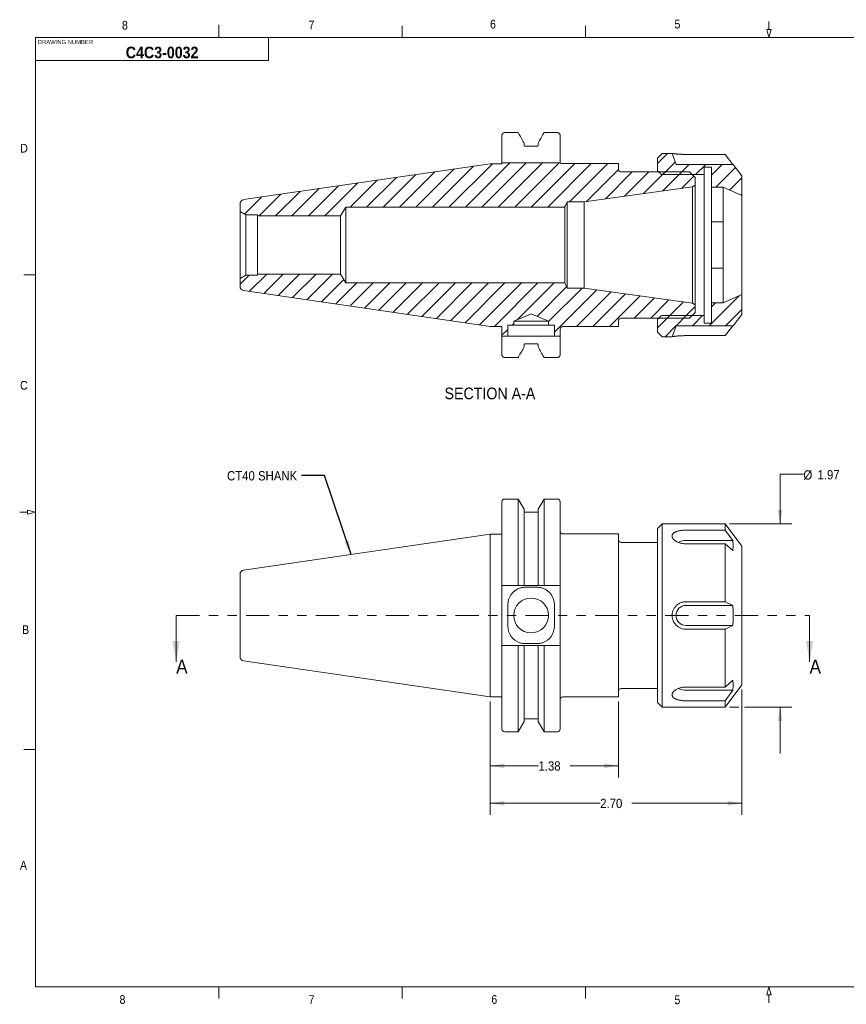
# Model space of a CAD drawing. Header units: inches. Extents: x 0.5 to 16.5, y 0.2 to 10.8.
# Tile 1 of 12: x 0.5 to 9.3, y 0.2 to 10.8. Entities that reach past the tile are written whole.
import ezdxf

# ---------------------------------------------------------------- set-up
doc = ezdxf.new("R2010")
doc.units = ezdxf.units.IN
doc.header["$MEASUREMENT"] = 0
doc.linetypes.add('PHANTOM', pattern=[0.5, 0.25, -0.05, 0.05, -0.05, 0.05, -0.05])
doc.styles.add('SLDTEXTSTYLE1', font='GOTHIC.TTF', dxfattribs={"width": 0.913})
doc.styles.add('SLDTEXTSTYLE2', font='GOTHICB.TTF', dxfattribs={"width": 0.913})
doc.styles.get("Standard").update_dxf_attribs({"font": 'GOTHIC.TTF'})
doc.dimstyles.new('SLDDIMSTYLE0', dxfattribs={"dimtxt": 0.1, "dimasz": 0.15, "dimexe": 0, "dimexo": 0.0625, "dimgap": 0.025, "dimtad": 0, "dimtih": 1, "dimtoh": 1, "dimrnd": 1e-09, "dimzin": 12, "dimdsep": 46, "dimtxsty": 'SLDTEXTSTYLE1', "dimsah": 1, "dimcen": 0.09, "dimadec": 0, "dimazin": 3, "dimtfac": 1, "dimtofl": 0, "dimtmove": 0, "dimatfit": 3, "dimfxl": 1, "dimfrac": 2, "dimtolj": 1, "dimtzin": 12, "dimarcsym": 0})
doc.dimstyles.new('SLDDIMSTYLE1', dxfattribs={"dimtxt": 0.1, "dimasz": 0.15, "dimexe": 0, "dimexo": 0.0625, "dimgap": 0.025, "dimtad": 0, "dimtih": 1, "dimtoh": 1, "dimrnd": 1e-09, "dimzin": 4, "dimdsep": 46, "dimtxsty": 'SLDTEXTSTYLE1', "dimsah": 1, "dimcen": 0.09, "dimadec": 0, "dimazin": 1, "dimtfac": 1, "dimtofl": 0, "dimtmove": 0, "dimatfit": 3, "dimfxl": 1, "dimfrac": 2, "dimtolj": 1, "dimtzin": 12, "dimarcsym": 0})
doc.dimstyles.new('SLDDIMSTYLE2', dxfattribs={"dimtxt": 0.1, "dimasz": 0.15, "dimexe": 0, "dimexo": 0.0625, "dimgap": 0.025, "dimtad": 0, "dimtih": 1, "dimtoh": 1, "dimrnd": 1e-09, "dimzin": 12, "dimdsep": 46, "dimtxsty": 'SLDTEXTSTYLE1', "dimsah": 1, "dimcen": 0.09, "dimadec": 0, "dimazin": 3, "dimtfac": 1, "dimtmove": 0, "dimatfit": 0, "dimfxl": 1, "dimfrac": 2, "dimtolj": 1, "dimtzin": 12, "dimarcsym": 0})
doc.dimstyles.new('SLDDIMSTYLE3', dxfattribs={"dimtxt": 0, "dimasz": 0.15, "dimexe": 0, "dimexo": 0.0625, "dimgap": 0, "dimtad": 0, "dimtih": 1, "dimtoh": 1, "dimdec": 0, "dimrnd": 1e-09, "dimzin": 0, "dimdsep": 46, "dimtxsty": 'Standard', "dimsah": 1, "dimcen": 0.09, "dimadec": 0, "dimazin": 0, "dimtfac": 0.15, "dimtdec": 0, "dimtofl": 0, "dimtmove": 0, "dimatfit": 3, "dimfxl": 1, "dimfrac": 2, "dimtolj": 1, "dimtzin": 0, "dimarcsym": 0})

# ---------------------------------------------------------------- blocks, each defined once
blk = doc.blocks.new('_D')
at = {"color": 7, "linetype": 'Continuous', "lineweight": 0}
for p, q in [((5.508, 3.467), (5.508, 2.651)), ((6.883, 3.466), (6.883, 2.651)), ((5.508, 2.776), (6.025, 2.776)), ((6.883, 2.776), (6.365, 2.776))]:
    blk.add_line(p, q, dxfattribs=at)
for points in [[(5.508, 2.776), (5.658, 2.751), (5.658, 2.801)], [(6.883, 2.776), (6.733, 2.801), (6.733, 2.751)]]:
    blk.add_solid(points, dxfattribs=at)
at = {"color": 7, "linetype": 'Continuous', "lineweight": 0, "insert": (6.025, 2.824, -3.77), "char_height": 0.1, "attachment_point": 1, "style": 'SLDTEXTSTYLE1'}
blk.add_mtext('1.38', dxfattribs=at)
blk = doc.blocks.new('_D_1')
at = {"color": 7, "linetype": 'Continuous', "lineweight": 0}
for p, q in [((8.208, 3.597), (8.208, 2.248)), ((5.508, 3.467), (5.508, 2.248)), ((5.508, 2.373), (6.688, 2.373)), ((8.208, 2.373), (7.028, 2.373))]:
    blk.add_line(p, q, dxfattribs=at)
for points in [[(5.508, 2.373), (5.658, 2.348), (5.658, 2.398)], [(8.208, 2.373), (8.058, 2.398), (8.058, 2.348)]]:
    blk.add_solid(points, dxfattribs=at)
at = {"color": 7, "linetype": 'Continuous', "lineweight": 0, "insert": (6.688, 2.422, -3.77), "char_height": 0.1, "attachment_point": 1, "style": 'SLDTEXTSTYLE1'}
blk.add_mtext('2.70', dxfattribs=at)
blk = doc.blocks.new('_D_2')
at = {"color": 7, "linetype": 'Continuous', "lineweight": 0}
for p, q in [((8.87, 5.907), (8.62, 5.907)), ((8.62, 5.907), (8.62, 5.375)), ((8.078, 5.375), (8.745, 5.375)), ((8.078, 3.407), (8.178, 3.407)), ((8.238, 3.407), (8.745, 3.407)), ((8.62, 3.407), (8.62, 2.907))]:
    blk.add_line(p, q, dxfattribs=at)
for points in [[(8.62, 5.375), (8.645, 5.525), (8.595, 5.525)], [(8.62, 3.407), (8.595, 3.257), (8.645, 3.257)]]:
    blk.add_solid(points, dxfattribs=at)
at = {"color": 7, "linetype": 'Continuous', "lineweight": 0, "char_height": 0.1, "attachment_point": 1, "style": 'SLDTEXTSTYLE1'}
for s, insert in [('%%c', (8.87, 5.95, -3.77)), ('1.97', (9.021, 5.952, -3.77))]:
    blk.add_mtext(s, dxfattribs=dict(at, insert=insert))

msp = doc.modelspace()

# ---------------------------------------------------------------- hatches: boundary and pattern name
at = {"linetype": 'Continuous', "lineweight": 0}
h = msp.add_hatch(dxfattribs=at)
h.set_pattern_fill('ANSI31', style=0)
edge = h.paths.add_edge_path(flags=0)
edge.add_line((8.008, 8.99), (8.208, 8.901))
edge.add_line((8.208, 8.901), (8.208, 9.114))
edge.add_line((8.208, 9.114), (8.116, 9.235))
edge.add_line((8.116, 9.235), (7.502, 9.235))
edge.add_line((7.502, 9.235), (7.459, 9.354))
edge.add_line((7.459, 9.354), (7.352, 9.354))
edge.add_line((7.352, 9.354), (7.302, 9.304))
edge.add_line((7.302, 9.304), (7.302, 9.177))
edge.add_arc((7.322, 9.177), 0.02, 180, 225)
edge.add_line((7.308, 9.163), (7.338, 9.133))
edge.add_arc((7.352, 9.147), 0.02, 225, 270)
edge.add_line((7.352, 9.127), (7.803, 9.127))
edge.add_line((7.803, 9.127), (7.803, 9.207))
edge.add_line((7.803, 9.207), (7.883, 9.207))
edge.add_line((7.883, 9.207), (7.883, 8.99))
edge.add_line((7.883, 8.99), (8.008, 8.99))
h = msp.add_hatch(dxfattribs=at)
h.set_pattern_fill('ANSI31', style=0)
edge = h.paths.add_edge_path(flags=0)
edge.add_line((2.821, 8.812), (2.821, 8.729))
edge.add_line((2.821, 8.729), (2.883, 8.693))
edge.add_line((2.883, 8.693), (3.009, 8.693))
edge.add_line((3.009, 8.693), (3.009, 8.682))
edge.add_line((3.009, 8.682), (3.901, 8.682))
edge.add_line((3.901, 8.682), (3.958, 8.776))
edge.add_line((3.958, 8.776), (6.308, 8.776))
edge.add_line((6.308, 8.776), (6.333, 8.832))
edge.add_line((6.333, 8.832), (6.516, 8.832))
edge.add_line((6.516, 8.832), (7.678, 8.995))
edge.add_line((7.678, 8.995), (7.708, 9.012))
edge.add_line((7.708, 9.012), (7.708, 9.094))
edge.add_line((7.708, 9.094), (7.648, 9.154))
edge.add_line((7.648, 9.154), (6.913, 9.154))
edge.add_arc((6.913, 9.184), 0.03, 180, 270, ccw=False)
edge.add_line((6.883, 9.184), (6.883, 9.244))
edge.add_line((6.883, 9.244), (6.278, 9.244))
edge.add_arc((6.278, 9.274), 0.03, 228.5904, 270, ccw=False)
edge.add_line((6.258, 9.252), (5.633, 9.252))
edge.add_line((5.633, 9.252), (5.633, 9.243))
edge.add_line((5.633, 9.243), (5.508, 9.243))
edge.add_line((5.508, 9.243), (2.859, 8.857))
edge.add_arc((2.866, 8.812), 0.045, 98.2971, 180)
h = msp.add_hatch(dxfattribs=at)
h.set_pattern_fill('ANSI31', style=0)
edge = h.paths.add_edge_path(flags=0)
edge.add_line((5.696, 7.392), (5.696, 7.51))
edge.add_line((5.696, 7.51), (5.759, 7.51))
edge.add_line((5.759, 7.51), (5.759, 7.551))
edge.add_line((5.759, 7.551), (5.946, 7.629))
edge.add_line((5.946, 7.629), (6.134, 7.551))
edge.add_line((6.134, 7.551), (6.134, 7.51))
edge.add_line((6.134, 7.51), (6.196, 7.51))
edge.add_line((6.196, 7.51), (6.196, 7.392))
edge.add_line((6.196, 7.392), (6.258, 7.392))
edge.add_line((6.258, 7.392), (6.258, 7.464))
edge.add_arc((6.288, 7.464), 0.03, 90, 180, ccw=False)
edge.add_line((6.288, 7.494), (6.883, 7.494))
edge.add_line((6.883, 7.494), (6.883, 7.554))
edge.add_arc((6.913, 7.554), 0.03, 90, 180, ccw=False)
edge.add_line((6.913, 7.584), (7.648, 7.584))
edge.add_line((7.648, 7.584), (7.708, 7.644))
edge.add_line((7.708, 7.644), (7.708, 7.726))
edge.add_line((7.708, 7.726), (7.678, 7.744))
edge.add_line((7.678, 7.744), (6.516, 7.907))
edge.add_line((6.516, 7.907), (6.333, 7.907))
edge.add_line((6.333, 7.907), (6.308, 7.963))
edge.add_line((6.308, 7.963), (3.958, 7.963))
edge.add_line((3.958, 7.963), (3.901, 8.057))
edge.add_line((3.901, 8.057), (3.009, 8.057))
edge.add_line((3.009, 8.057), (3.009, 8.045))
edge.add_line((3.009, 8.045), (2.883, 8.045))
edge.add_line((2.883, 8.045), (2.821, 8.009))
edge.add_line((2.821, 8.009), (2.821, 7.926))
edge.add_arc((2.866, 7.926), 0.045, 180, 261.7029)
edge.add_line((2.859, 7.882), (5.508, 7.496))
edge.add_line((5.508, 7.496), (5.633, 7.496))
edge.add_line((5.633, 7.496), (5.633, 7.392))
edge.add_line((5.633, 7.392), (5.696, 7.392))
h = msp.add_hatch(dxfattribs=at)
h.set_pattern_fill('ANSI31', style=0)
edge = h.paths.add_edge_path(flags=0)
edge.add_line((8.208, 7.838), (8.008, 7.749))
edge.add_line((8.008, 7.749), (7.883, 7.749))
edge.add_line((7.883, 7.749), (7.883, 7.531))
edge.add_line((7.883, 7.531), (7.803, 7.531))
edge.add_line((7.803, 7.531), (7.803, 7.611))
edge.add_line((7.803, 7.611), (7.352, 7.611))
edge.add_arc((7.352, 7.591), 0.02, 90, 135)
edge.add_line((7.338, 7.606), (7.308, 7.576))
edge.add_arc((7.322, 7.561), 0.02, 135, 180)
edge.add_line((7.302, 7.561), (7.302, 7.435))
edge.add_line((7.302, 7.435), (7.352, 7.385))
edge.add_line((7.352, 7.385), (7.459, 7.385))
edge.add_line((7.459, 7.385), (7.502, 7.503))
edge.add_line((7.502, 7.503), (8.116, 7.503))
edge.add_line((8.116, 7.503), (8.208, 7.625))
edge.add_line((8.208, 7.625), (8.208, 7.838))

# ---------------------------------------------------------------- linework, layer by layer
at = {"color": 7, "linetype": 'Continuous', "lineweight": 0}
for p, q in [((2.594, 10.6), (2.594, 10.734)), ((4.562, 10.6), (4.562, 10.725)), ((6.531, 10.6), (6.531, 10.725)), ((8.523, 10.685), (8.477, 10.685)), ((8.477, 10.685), (8.5, 10.6)), ((8.5, 10.685), (8.5, 10.77)), ((8.523, 10.685), (8.5, 10.6)), ((0.625, 10.6), (16.375, 10.6)), ((0.625, 10.6), (0.625, 0.4)), ((3.125, 10.6), (3.125, 10.35)), ((3.125, 10.35), (0.625, 10.35)), ((0.626, 8.05), (0.501, 8.05)), ((0.54, 5.5), (0.455, 5.5)), ((0.625, 5.5), (0.54, 5.523)), ((0.54, 5.477), (0.54, 5.523)), ((0.625, 5.5), (0.54, 5.477)), ((0.626, 2.95), (0.501, 2.95)), ((16.375, 0.4), (0.625, 0.4)), ((2.594, 0.4), (2.594, 0.275)), ((4.562, 0.4), (4.562, 0.275)), ((6.531, 0.4), (6.531, 0.275)), ((8.5, 0.4), (8.477, 0.315)), ((8.5, 0.4), (8.523, 0.315)), ((8.523, 0.315), (8.477, 0.315)), ((8.5, 0.315), (8.5, 0.23))]:
    msp.add_line(p, q, dxfattribs=at)
at = {"color": 7, "linetype": 'Continuous', "lineweight": 15}
for p, q in [((5.633, 9.282), (5.633, 9.546)), ((5.663, 9.577), (5.807, 9.577)), ((6.085, 9.577), (6.228, 9.577)), ((6.258, 9.546), (6.258, 9.282)), ((5.871, 9.463), (5.871, 9.441)), ((5.881, 9.431), (6.012, 9.431)), ((6.022, 9.441), (6.022, 9.463)), ((7.302, 9.304), (7.352, 9.354)), ((7.352, 9.354), (7.459, 9.354)), ((7.459, 9.354), (7.502, 9.235)), ((8.028, 9.343), (7.61, 9.343)), ((8.111, 9.235), (8.028, 9.343)), ((2.859, 8.857), (5.508, 9.243)), ((5.508, 9.243), (5.633, 9.243)), ((5.633, 9.252), (5.633, 9.282)), ((5.633, 9.243), (5.633, 9.252)), ((5.633, 9.252), (6.258, 9.252)), ((6.258, 9.282), (6.258, 9.252)), ((6.883, 9.244), (6.278, 9.244)), ((6.883, 9.184), (6.883, 9.244)), ((7.302, 9.304), (7.302, 9.177)), ((7.502, 9.235), (8.116, 9.235)), ((7.883, 9.207), (7.803, 9.207)), ((7.803, 9.207), (7.803, 9.127)), ((7.883, 8.99), (7.883, 9.207)), ((8.116, 9.235), (8.208, 9.114)), ((7.648, 9.154), (6.913, 9.154)), ((7.302, 9.177), (7.302, 9.154)), ((7.308, 9.163), (7.338, 9.133)), ((7.803, 9.127), (7.352, 9.127)), ((7.708, 9.094), (7.648, 9.154)), ((7.803, 7.611), (7.803, 9.127)), ((8.208, 9.114), (8.208, 8.901)), ((7.678, 8.995), (6.516, 8.832)), ((7.708, 9.012), (7.678, 8.995)), ((7.678, 8.995), (7.678, 7.744)), ((7.708, 9.012), (7.708, 9.094)), ((7.708, 9.012), (7.708, 7.726)), ((7.883, 8.99), (7.883, 8.86)), ((7.883, 8.99), (8.008, 8.99)), ((8.008, 8.86), (8.008, 8.99)), ((8.208, 8.901), (8.008, 8.99)), ((8.208, 7.838), (8.208, 8.901)), ((2.821, 8.729), (2.821, 8.812)), ((6.333, 8.832), (6.308, 8.776)), ((6.516, 8.832), (6.333, 8.832)), ((6.333, 8.832), (6.333, 7.907)), ((6.516, 8.832), (6.516, 7.907)), ((7.883, 8.86), (7.883, 8.76)), ((8.008, 8.86), (8.008, 8.76)), ((2.821, 8.729), (2.883, 8.693)), ((2.821, 8.729), (2.821, 8.009)), ((2.883, 8.693), (3.009, 8.693)), ((2.883, 8.693), (2.883, 8.045)), ((3.009, 8.682), (3.009, 8.693)), ((3.009, 8.682), (3.901, 8.682)), ((3.009, 8.682), (3.009, 8.057)), ((3.901, 8.682), (3.958, 8.776)), ((3.901, 8.057), (3.901, 8.682)), ((3.958, 8.776), (6.308, 8.776)), ((3.958, 7.963), (3.958, 8.776)), ((6.308, 8.776), (6.308, 7.963)), ((7.883, 8.76), (7.883, 8.702)), ((7.883, 8.702), (7.883, 8.641)), ((8.008, 8.76), (8.008, 8.702)), ((8.008, 8.702), (8.008, 8.641)), ((8.208, 8.687), (8.208, 8.687)), ((7.883, 8.641), (7.883, 8.617)), ((7.883, 8.617), (8.008, 8.617)), ((7.883, 8.617), (7.883, 8.569)), ((7.883, 8.569), (7.883, 8.169)), ((8.008, 8.641), (8.008, 8.617)), ((8.008, 8.617), (8.008, 8.569)), ((8.008, 8.169), (8.008, 8.569)), ((8.208, 8.602), (8.208, 8.602)), ((8.208, 8.547), (8.208, 8.547)), ((8.208, 8.505), (8.208, 8.505)), ((7.883, 8.169), (7.883, 8.122)), ((8.008, 8.169), (8.008, 8.122)), ((8.208, 8.228), (8.208, 8.228)), ((8.208, 8.181), (8.208, 8.181)), ((2.883, 8.045), (2.821, 8.009)), ((3.009, 8.045), (2.883, 8.045)), ((3.009, 8.045), (3.009, 8.057)), ((3.901, 8.057), (3.009, 8.057)), ((3.958, 7.963), (3.901, 8.057)), ((8.008, 8.122), (7.883, 8.122)), ((7.883, 8.122), (7.883, 8.098)), ((7.883, 8.098), (7.883, 8.037)), ((8.008, 8.122), (8.008, 8.098)), ((8.008, 8.098), (8.008, 8.037)), ((8.208, 8.131), (8.208, 8.131)), ((8.208, 8.075), (8.208, 8.075)), ((8.208, 8.045), (8.208, 8.045)), ((2.821, 7.926), (2.821, 8.009)), ((6.308, 7.963), (3.958, 7.963)), ((6.308, 7.963), (6.333, 7.907)), ((7.883, 8.037), (7.883, 7.978)), ((7.883, 7.978), (7.883, 7.879)), ((8.008, 8.037), (8.008, 7.978)), ((8.008, 7.978), (8.008, 7.879)), ((8.208, 8.007), (8.208, 8.007)), ((8.208, 7.982), (8.208, 7.982)), ((5.508, 7.496), (2.859, 7.882)), ((6.333, 7.907), (6.516, 7.907)), ((6.516, 7.907), (7.678, 7.744)), ((7.883, 7.879), (7.883, 7.749)), ((8.008, 7.749), (8.008, 7.879)), ((8.008, 7.749), (8.208, 7.838)), ((8.208, 7.892), (8.208, 7.892)), ((8.208, 7.838), (8.208, 7.625)), ((7.678, 7.744), (7.708, 7.726)), ((7.708, 7.644), (7.708, 7.726)), ((8.008, 7.749), (7.883, 7.749)), ((7.883, 7.531), (7.883, 7.749)), ((5.759, 7.551), (5.946, 7.629)), ((5.946, 7.629), (6.134, 7.551)), ((7.648, 7.584), (7.708, 7.644)), ((8.208, 7.625), (8.116, 7.503)), ((5.759, 7.51), (5.696, 7.51)), ((5.696, 7.51), (5.696, 7.392)), ((5.759, 7.51), (5.759, 7.551)), ((5.759, 7.551), (6.134, 7.551)), ((5.759, 7.51), (6.134, 7.51)), ((6.134, 7.551), (6.134, 7.51)), ((6.196, 7.51), (6.134, 7.51)), ((6.196, 7.392), (6.196, 7.51)), ((6.883, 7.494), (6.883, 7.554)), ((6.913, 7.584), (7.648, 7.584)), ((7.302, 7.584), (7.302, 7.561)), ((7.302, 7.561), (7.302, 7.435)), ((7.338, 7.606), (7.308, 7.576)), ((7.352, 7.611), (7.803, 7.611)), ((7.803, 7.611), (7.803, 7.531)), ((7.803, 7.531), (7.883, 7.531)), ((5.633, 7.496), (5.508, 7.496)), ((5.633, 7.392), (5.633, 7.496)), ((6.258, 7.464), (6.258, 7.392)), ((6.288, 7.494), (6.883, 7.494)), ((7.352, 7.385), (7.302, 7.435)), ((7.502, 7.503), (7.459, 7.385)), ((8.116, 7.503), (7.502, 7.503)), ((8.028, 7.396), (8.111, 7.503)), ((5.633, 7.392), (5.696, 7.392)), ((5.633, 7.362), (5.633, 7.392)), ((5.633, 7.362), (5.633, 7.193)), ((5.823, 7.392), (5.696, 7.392)), ((5.871, 7.276), (5.871, 7.297)), ((5.881, 7.308), (6.012, 7.308)), ((5.883, 7.39), (6.009, 7.39)), ((6.022, 7.297), (6.022, 7.276)), ((6.196, 7.392), (6.069, 7.392)), ((6.196, 7.392), (6.258, 7.392)), ((6.258, 7.392), (6.258, 7.362)), ((6.258, 7.193), (6.258, 7.362)), ((7.459, 7.385), (7.352, 7.385)), ((7.61, 7.396), (8.028, 7.396)), ((5.663, 7.162), (5.807, 7.162)), ((6.085, 7.162), (6.228, 7.162)), ((5.633, 5.611), (5.633, 4.713)), ((5.807, 5.641), (5.663, 5.641)), ((5.871, 5.531), (5.807, 5.641)), ((5.807, 5.641), (5.807, 4.713)), ((6.085, 5.641), (6.022, 5.531)), ((6.228, 5.641), (6.085, 5.641)), ((6.085, 5.641), (6.085, 4.713)), ((6.258, 5.611), (6.258, 4.713)), ((5.871, 5.531), (5.871, 4.713)), ((6.012, 5.5), (5.881, 5.5)), ((6.022, 5.531), (6.022, 4.713)), ((7.352, 5.375), (7.302, 5.325)), ((7.302, 5.325), (7.302, 3.457)), ((8.028, 5.375), (7.352, 5.375)), ((7.352, 5.375), (7.352, 3.407)), ((8.028, 5.307), (7.61, 5.307)), ((8.208, 5.135), (8.028, 5.375)), ((8.028, 5.375), (8.028, 5.307)), ((8.111, 5.195), (8.028, 5.307)), ((5.508, 5.265), (2.859, 4.878)), ((5.633, 5.265), (5.508, 5.265)), ((5.508, 5.265), (5.508, 4.391)), ((6.883, 5.266), (6.288, 5.266)), ((6.883, 3.516), (6.883, 5.266)), ((8.111, 5.195), (7.61, 5.195)), ((7.302, 5.176), (6.913, 5.176)), ((7.61, 5.16), (8.028, 5.16)), ((8.028, 5.16), (8.028, 4.538)), ((8.028, 5.16), (8.111, 5.087)), ((8.208, 5.135), (8.208, 3.647)), ((8.208, 4.984), (8.208, 4.984)), ((8.208, 4.904), (8.208, 4.904)), ((8.208, 4.899), (8.208, 4.899)), ((2.821, 4.834), (2.821, 4.391)), ((8.208, 4.817), (8.208, 4.817)), ((8.208, 4.8), (8.208, 4.8)), ((5.633, 4.683), (5.633, 4.713)), ((5.633, 4.683), (5.633, 4.098)), ((5.807, 4.713), (5.663, 4.713)), ((6.012, 4.713), (5.881, 4.713)), ((6.009, 4.693), (5.883, 4.693)), ((6.228, 4.713), (6.085, 4.713)), ((6.258, 4.713), (6.258, 4.683)), ((6.258, 4.098), (6.258, 4.683)), ((5.696, 4.275), (5.696, 4.506)), ((6.196, 4.506), (6.196, 4.275)), ((8.028, 4.538), (7.61, 4.538)), ((8.111, 4.499), (7.61, 4.499)), ((8.111, 4.499), (8.028, 4.538)), ((2.135, 4.391), (2.135, 3.891)), ((2.821, 4.391), (2.821, 3.948)), ((5.508, 4.391), (5.508, 3.517)), ((8.936, 4.391), (8.936, 3.891)), ((7.61, 4.283), (8.111, 4.283)), ((7.61, 4.244), (8.028, 4.244)), ((8.028, 4.244), (8.111, 4.283)), ((8.028, 4.244), (8.028, 3.622)), ((5.633, 4.068), (5.633, 4.098)), ((5.633, 4.068), (5.633, 3.171)), ((5.663, 4.068), (5.807, 4.068)), ((5.807, 4.068), (5.807, 3.141)), ((5.871, 4.068), (5.871, 3.251)), ((5.881, 4.068), (6.012, 4.068)), ((5.883, 4.088), (6.009, 4.088)), ((6.022, 4.068), (6.022, 3.251)), ((6.085, 4.068), (6.085, 3.141)), ((6.085, 4.068), (6.228, 4.068)), ((6.258, 4.098), (6.258, 4.068)), ((6.258, 4.068), (6.258, 3.171)), ((8.208, 3.922), (8.208, 3.922)), ((8.208, 3.917), (8.208, 3.917)), ((2.859, 3.903), (5.508, 3.517)), ((8.208, 3.879), (8.208, 3.879)), ((8.208, 3.87), (8.208, 3.87)), ((8.208, 3.87), (8.208, 3.87)), ((8.208, 3.845), (8.208, 3.845)), ((8.208, 3.834), (8.208, 3.834)), ((8.208, 3.831), (8.208, 3.831)), ((8.208, 3.793), (8.208, 3.793)), ((8.208, 3.789), (8.208, 3.789)), ((8.208, 3.75), (8.208, 3.75)), ((8.208, 3.748), (8.208, 3.748)), ((6.913, 3.606), (7.302, 3.606)), ((8.028, 3.622), (7.61, 3.622)), ((8.111, 3.695), (8.028, 3.622)), ((8.028, 3.407), (8.208, 3.647)), ((5.508, 3.517), (5.633, 3.517)), ((6.288, 3.516), (6.883, 3.516)), ((7.61, 3.587), (8.111, 3.587)), ((8.028, 3.474), (8.111, 3.587)), ((7.302, 3.457), (7.352, 3.407)), ((7.352, 3.407), (8.028, 3.407)), ((7.61, 3.474), (8.028, 3.474)), ((8.028, 3.474), (8.028, 3.407)), ((5.881, 3.281), (6.012, 3.281)), ((5.807, 3.141), (5.871, 3.251)), ((6.022, 3.251), (6.085, 3.141)), ((5.663, 3.141), (5.807, 3.141)), ((6.085, 3.141), (6.228, 3.141))]:
    msp.add_line(p, q, dxfattribs=at)
at = {"color": 7, "linetype": 'PHANTOM', "lineweight": 15}
msp.add_line((2.135, 4.391), (8.936, 4.391), dxfattribs=at)
at = {"color": 7, "linetype": 'Continuous', "lineweight": 15}
msp.add_circle((5.946, 4.391), 0.187, dxfattribs=at)
for centre, radius, start, end in [((6.278, 9.274), 0.03, 228.5904, 270), ((6.913, 9.184), 0.03, 180, 270), ((7.322, 9.177), 0.02, 180, 225), ((7.352, 9.147), 0.02, 225, 270), ((2.866, 8.812), 0.045, 98.2971, 180), ((2.866, 7.926), 0.045, 180, 261.7029), ((6.913, 7.554), 0.03, 90, 180), ((7.322, 7.561), 0.02, 135, 180), ((7.352, 7.591), 0.02, 90, 135), ((6.288, 7.464), 0.03, 90, 180), ((5.663, 5.611), 0.03, 90, 180), ((6.228, 5.611), 0.03, 0, 90), ((5.881, 5.51), 0.01, 180, 270), ((6.012, 5.51), 0.01, 270, 0), ((6.288, 5.296), 0.03, 180, 270), ((6.913, 5.206), 0.03, 180, 270), ((7.605, 5.031), 0.164, 88.0712, 118.4681), ((2.866, 4.834), 0.045, 98.2971, 180), ((5.883, 4.506), 0.187, 108.8222, 180), ((6.009, 4.506), 0.187, 0, 71.1778), ((7.61, 4.391), 0.108, 90, 270), ((5.883, 4.275), 0.187, 180, 251.1778), ((6.009, 4.275), 0.187, 288.8222, 0), ((2.866, 3.948), 0.045, 180, 261.7029), ((6.913, 3.576), 0.03, 90, 180), ((7.605, 3.752), 0.165, 241.6272, 271.8), ((6.288, 3.486), 0.03, 90, 180), ((5.881, 3.271), 0.01, 90, 180), ((6.012, 3.271), 0.01, 0, 90), ((5.663, 3.171), 0.03, 180, 270), ((6.228, 3.171), 0.03, 270, 360)]:
    msp.add_arc(centre, radius, start, end, dxfattribs=at)
for points, knots in [([(5.633, 9.546), (5.633, 9.546), (5.633, 9.548), (5.633, 9.552), (5.635, 9.557), (5.637, 9.562), (5.64, 9.566), (5.644, 9.57), (5.648, 9.573), (5.653, 9.575), (5.658, 9.577), (5.661, 9.577), (5.663, 9.577)], [0, 0, 0, 0, 0.012391, 0.12388, 0.238615, 0.349766, 0.464295, 0.572736, 0.684544, 0.789252, 0.89718, 1, 1, 1, 1]), ([(5.807, 9.577), (5.823, 9.548), (5.844, 9.51), (5.865, 9.472), (5.871, 9.463)], [0, 0, 0, 0, 0.758579, 1, 1, 1, 1]), ([(6.022, 9.463), (6.027, 9.472), (6.048, 9.51), (6.069, 9.548), (6.085, 9.577)], [0, 0, 0, 0, 0.241421, 1, 1, 1, 1]), ([(6.228, 9.577), (6.228, 9.577), (6.231, 9.577), (6.235, 9.576), (6.239, 9.575), (6.244, 9.572), (6.248, 9.569), (6.251, 9.566), (6.254, 9.561), (6.256, 9.557), (6.257, 9.551), (6.258, 9.548), (6.258, 9.546)], [0, 0, 0, 0, 0.047161, 0.149229, 0.251304, 0.35379, 0.45629, 0.561174, 0.666074, 0.774462, 0.882862, 1, 1, 1, 1]), ([(5.871, 9.441), (5.871, 9.44), (5.871, 9.438), (5.872, 9.436), (5.873, 9.435), (5.874, 9.433), (5.876, 9.432), (5.878, 9.431), (5.88, 9.431), (5.881, 9.431)], [0, 0, 0, 0, 0.2119233, 0.3263053, 0.440666, 0.5522479, 0.6638036, 0.8025911, 1, 1, 1, 1]), ([(6.012, 9.431), (6.012, 9.431), (6.013, 9.431), (6.015, 9.431), (6.017, 9.433), (6.018, 9.434), (6.02, 9.435), (6.02, 9.436), (6.021, 9.439), (6.021, 9.44), (6.022, 9.441)], [0, 0, 0, 0, 0.04773, 0.248719, 0.360453, 0.468706, 0.576983, 0.685073, 0.793179, 1, 1, 1, 1]), ([(7.61, 9.343), (7.608, 9.343), (7.604, 9.343), (7.597, 9.343), (7.59, 9.343), (7.583, 9.343), (7.576, 9.343), (7.569, 9.343), (7.562, 9.344), (7.554, 9.344), (7.544, 9.345), (7.532, 9.345), (7.523, 9.346), (7.516, 9.347), (7.51, 9.347), (7.502, 9.348), (7.493, 9.349), (7.487, 9.35), (7.482, 9.351), (7.477, 9.351), (7.473, 9.352), (7.468, 9.352), (7.465, 9.353), (7.463, 9.353), (7.461, 9.353), (7.46, 9.354), (7.459, 9.354), (7.459, 9.354)], [0, 0, 0, 0, 0.029217, 0.058493, 0.087946, 0.117459, 0.147665, 0.177935, 0.208402, 0.238936, 0.293101, 0.347644, 0.403388, 0.43145, 0.459565, 0.513328, 0.567476, 0.622854, 0.650739, 0.678679, 0.7312, 0.784103, 0.838232, 0.865492, 0.892806, 0.946192, 1, 1, 1, 1]), ([(6.258, 9.251), (6.258, 9.251), (6.258, 9.251), (6.258, 9.252), (6.258, 9.252), (6.258, 9.252)], [0, 0, 0, 0, 0.133075, 0.598909, 1, 1, 1, 1]), ([(6.276, 9.244), (6.276, 9.244), (6.275, 9.244), (6.273, 9.245), (6.272, 9.245), (6.272, 9.245)], [0, 0, 0, 0, 0.28948, 0.775421, 1, 1, 1, 1]), ([(5.823, 7.392), (5.825, 7.392), (5.83, 7.392), (5.837, 7.392), (5.845, 7.391), (5.852, 7.391), (5.86, 7.391), (5.867, 7.39), (5.875, 7.39), (5.88, 7.39), (5.883, 7.39)], [0, 0, 0, 0, 0.122868, 0.245741, 0.369494, 0.493249, 0.619473, 0.745696, 0.872849, 1, 1, 1, 1]), ([(5.871, 7.297), (5.871, 7.298), (5.871, 7.299), (5.871, 7.3), (5.872, 7.302), (5.872, 7.304), (5.874, 7.305), (5.875, 7.306), (5.877, 7.307), (5.878, 7.307), (5.88, 7.308), (5.88, 7.308), (5.881, 7.308)], [0, 0, 0, 0, 0.072518, 0.185207, 0.301209, 0.412946, 0.52814, 0.636121, 0.747518, 0.85081, 0.957304, 1, 1, 1, 1]), ([(6.009, 7.39), (6.012, 7.39), (6.017, 7.39), (6.024, 7.39), (6.032, 7.391), (6.039, 7.391), (6.047, 7.391), (6.054, 7.392), (6.062, 7.392), (6.067, 7.392), (6.069, 7.392)], [0, 0, 0, 0, 0.122854, 0.245709, 0.369438, 0.493168, 0.619421, 0.745673, 0.87284, 1, 1, 1, 1]), ([(6.012, 7.308), (6.012, 7.308), (6.014, 7.307), (6.017, 7.306), (6.019, 7.304), (6.02, 7.302), (6.021, 7.3), (6.021, 7.298), (6.022, 7.297)], [0, 0, 0, 0, 0.167443, 0.368623, 0.574143, 0.679876, 0.788445, 1, 1, 1, 1]), ([(7.459, 7.385), (7.459, 7.385), (7.459, 7.385), (7.461, 7.385), (7.463, 7.386), (7.467, 7.386), (7.471, 7.387), (7.476, 7.387), (7.482, 7.388), (7.489, 7.389), (7.497, 7.39), (7.506, 7.391), (7.515, 7.392), (7.525, 7.393), (7.536, 7.393), (7.547, 7.394), (7.559, 7.395), (7.571, 7.395), (7.584, 7.396), (7.595, 7.396), (7.604, 7.396), (7.608, 7.396), (7.61, 7.396)], [0, 0, 0, 0, 0.049878, 0.1001, 0.150191, 0.200626, 0.252131, 0.304001, 0.354778, 0.405892, 0.458055, 0.510573, 0.5629, 0.615576, 0.669343, 0.723482, 0.777109, 0.831103, 0.886248, 0.94179, 0.970866, 1, 1, 1, 1]), ([(5.633, 7.193), (5.633, 7.192), (5.633, 7.19), (5.633, 7.185), (5.635, 7.18), (5.638, 7.175), (5.641, 7.171), (5.645, 7.168), (5.649, 7.165), (5.652, 7.164), (5.656, 7.162), (5.659, 7.162), (5.661, 7.162), (5.663, 7.162)], [0, 0, 0, 0, 0.03981, 0.151379, 0.266214, 0.377121, 0.491412, 0.599395, 0.710732, 0.777785, 0.845656, 0.9222, 1, 1, 1, 1]), ([(5.807, 7.162), (5.809, 7.164), (5.83, 7.202), (5.851, 7.24), (5.871, 7.276)], [0, 0, 0, 0, 0.063066, 1, 1, 1, 1]), ([(6.022, 7.276), (6.041, 7.24), (6.062, 7.202), (6.084, 7.164), (6.085, 7.162)], [0, 0, 0, 0, 0.936934, 1, 1, 1, 1]), ([(6.228, 7.162), (6.229, 7.162), (6.232, 7.162), (6.236, 7.163), (6.241, 7.165), (6.246, 7.168), (6.249, 7.171), (6.253, 7.175), (6.255, 7.179), (6.257, 7.184), (6.258, 7.189), (6.258, 7.192), (6.258, 7.193)], [0, 0, 0, 0, 0.086197, 0.174203, 0.29077, 0.39587, 0.504094, 0.609169, 0.71715, 0.824907, 0.935626, 1, 1, 1, 1]), ([(7.61, 5.307), (7.606, 5.307), (7.596, 5.307), (7.583, 5.306), (7.569, 5.305), (7.555, 5.303), (7.54, 5.301), (7.525, 5.298), (7.511, 5.294), (7.499, 5.289), (7.488, 5.283), (7.478, 5.277), (7.471, 5.27), (7.465, 5.263), (7.461, 5.256), (7.459, 5.248), (7.459, 5.24), (7.461, 5.231), (7.464, 5.223), (7.47, 5.215), (7.476, 5.207), (7.485, 5.199), (7.495, 5.192), (7.506, 5.185), (7.519, 5.179), (7.533, 5.173), (7.547, 5.168), (7.563, 5.164), (7.58, 5.162), (7.596, 5.16), (7.606, 5.16), (7.61, 5.16)], [0, 0, 0, 0, 0.029805, 0.059735, 0.089664, 0.119469, 0.156201, 0.193052, 0.229782, 0.266262, 0.302862, 0.339336, 0.374985, 0.410753, 0.446396, 0.480907, 0.515533, 0.550044, 0.58399, 0.618044, 0.651995, 0.686388, 0.720886, 0.755283, 0.790731, 0.826288, 0.861739, 0.898086, 0.934547, 0.970894, 1, 1, 1, 1]), ([(8.111, 5.087), (8.112, 5.093), (8.114, 5.105), (8.116, 5.123), (8.116, 5.141), (8.116, 5.159), (8.114, 5.177), (8.112, 5.189), (8.111, 5.195)], [0, 0, 0, 0, 0.165932, 0.331902, 0.497832, 0.665206, 0.832623, 1, 1, 1, 1]), ([(5.663, 4.713), (5.662, 4.713), (5.66, 4.713), (5.656, 4.713), (5.651, 4.713), (5.646, 4.713), (5.642, 4.713), (5.639, 4.713), (5.636, 4.713), (5.634, 4.713), (5.633, 4.713), (5.633, 4.713), (5.633, 4.713)], [0, 0, 0, 0, 0.034679, 0.154276, 0.258816, 0.363368, 0.467793, 0.572235, 0.679, 0.785778, 0.892886, 1, 1, 1, 1]), ([(5.871, 4.713), (5.851, 4.713), (5.83, 4.713), (5.809, 4.713), (5.807, 4.713)], [0, 0, 0, 0, 0.936934, 1, 1, 1, 1]), ([(5.883, 4.693), (5.878, 4.693), (5.868, 4.693), (5.853, 4.691), (5.838, 4.688), (5.828, 4.685), (5.823, 4.683)], [0, 0, 0, 0, 0.246575, 0.49317, 0.746612, 1, 1, 1, 1]), ([(5.881, 4.713), (5.88, 4.713), (5.878, 4.713), (5.875, 4.713), (5.873, 4.713), (5.871, 4.713), (5.871, 4.713), (5.871, 4.713), (5.871, 4.713)], [0, 0, 0, 0, 0.130424, 0.331491, 0.53596, 0.748025, 0.968955, 1, 1, 1, 1]), ([(6.069, 4.683), (6.065, 4.685), (6.055, 4.688), (6.04, 4.691), (6.025, 4.693), (6.014, 4.693), (6.009, 4.693)], [0, 0, 0, 0, 0.2466012, 0.4932527, 0.7466375, 1, 1, 1, 1]), ([(6.022, 4.713), (6.022, 4.713), (6.022, 4.713), (6.021, 4.713), (6.019, 4.713), (6.016, 4.713), (6.013, 4.713), (6.012, 4.713), (6.012, 4.713)], [0, 0, 0, 0, 0.0400029, 0.2683474, 0.4958408, 0.7164249, 0.9274261, 1, 1, 1, 1]), ([(6.085, 4.713), (6.084, 4.713), (6.062, 4.713), (6.041, 4.713), (6.022, 4.713)], [0, 0, 0, 0, 0.063066, 1, 1, 1, 1]), ([(6.258, 4.713), (6.258, 4.713), (6.257, 4.713), (6.256, 4.713), (6.254, 4.713), (6.251, 4.713), (6.247, 4.713), (6.242, 4.713), (6.237, 4.713), (6.232, 4.713), (6.229, 4.713), (6.228, 4.713)], [0, 0, 0, 0, 0.116374, 0.228056, 0.343058, 0.453206, 0.566747, 0.709149, 0.81027, 0.914294, 1, 1, 1, 1]), ([(7.61, 4.538), (7.606, 4.538), (7.596, 4.538), (7.583, 4.536), (7.569, 4.533), (7.555, 4.528), (7.54, 4.521), (7.525, 4.513), (7.511, 4.502), (7.499, 4.49), (7.488, 4.477), (7.478, 4.463), (7.471, 4.448), (7.465, 4.432), (7.461, 4.416), (7.459, 4.4), (7.459, 4.384), (7.461, 4.368), (7.464, 4.352), (7.47, 4.337), (7.476, 4.322), (7.485, 4.309), (7.495, 4.296), (7.506, 4.284), (7.519, 4.274), (7.533, 4.264), (7.547, 4.257), (7.563, 4.251), (7.58, 4.246), (7.596, 4.244), (7.606, 4.244), (7.61, 4.244)], [0, 0, 0, 0, 0.029805, 0.059735, 0.089664, 0.119469, 0.156201, 0.193052, 0.229782, 0.266262, 0.302862, 0.339336, 0.374985, 0.410753, 0.446396, 0.480907, 0.515533, 0.550044, 0.58399, 0.618044, 0.651995, 0.686388, 0.720886, 0.755283, 0.790731, 0.826288, 0.861739, 0.898086, 0.934547, 0.970894, 1, 1, 1, 1]), ([(8.111, 4.283), (8.113, 4.298), (8.115, 4.33), (8.117, 4.377), (8.116, 4.425), (8.114, 4.465), (8.112, 4.49), (8.111, 4.499)], [0, 0, 0, 0, 0.2183566, 0.4367111, 0.6565261, 0.8763423, 1, 1, 1, 1]), ([(5.633, 4.068), (5.633, 4.068), (5.633, 4.068), (5.633, 4.068), (5.635, 4.068), (5.638, 4.068), (5.641, 4.068), (5.645, 4.068), (5.65, 4.068), (5.656, 4.068), (5.66, 4.068), (5.663, 4.068)], [0, 0, 0, 0, 0.039832, 0.153096, 0.266351, 0.379016, 0.491661, 0.601385, 0.71109, 0.845884, 1, 1, 1, 1]), ([(5.807, 4.068), (5.809, 4.068), (5.83, 4.068), (5.851, 4.068), (5.871, 4.068)], [0, 0, 0, 0, 0.063066, 1, 1, 1, 1]), ([(5.823, 4.098), (5.828, 4.097), (5.837, 4.094), (5.852, 4.091), (5.867, 4.089), (5.878, 4.088), (5.883, 4.088)], [0, 0, 0, 0, 0.246601, 0.493253, 0.746638, 1, 1, 1, 1]), ([(5.871, 4.068), (5.871, 4.068), (5.871, 4.068), (5.871, 4.068), (5.874, 4.068), (5.876, 4.068), (5.879, 4.068), (5.88, 4.068), (5.881, 4.068)], [0, 0, 0, 0, 0.072761, 0.301391, 0.528215, 0.747472, 0.957161, 1, 1, 1, 1]), ([(6.009, 4.088), (6.014, 4.088), (6.024, 4.089), (6.039, 4.091), (6.055, 4.094), (6.064, 4.097), (6.069, 4.098)], [0, 0, 0, 0, 0.246575, 0.49317, 0.746612, 1, 1, 1, 1]), ([(6.012, 4.068), (6.012, 4.068), (6.014, 4.068), (6.017, 4.068), (6.02, 4.068), (6.021, 4.068), (6.021, 4.068), (6.022, 4.068)], [0, 0, 0, 0, 0.167561, 0.368882, 0.574546, 0.788296, 1, 1, 1, 1]), ([(6.022, 4.068), (6.041, 4.068), (6.062, 4.068), (6.084, 4.068), (6.085, 4.068)], [0, 0, 0, 0, 0.936934, 1, 1, 1, 1]), ([(6.228, 4.068), (6.229, 4.068), (6.232, 4.068), (6.236, 4.068), (6.241, 4.068), (6.246, 4.068), (6.249, 4.068), (6.253, 4.068), (6.255, 4.068), (6.257, 4.068), (6.258, 4.068), (6.258, 4.068), (6.258, 4.068)], [0, 0, 0, 0, 0.087101, 0.174204, 0.290775, 0.397426, 0.504095, 0.610614, 0.717149, 0.826382, 0.935624, 1, 1, 1, 1]), ([(7.61, 3.622), (7.606, 3.622), (7.596, 3.621), (7.583, 3.62), (7.569, 3.618), (7.555, 3.615), (7.54, 3.611), (7.525, 3.606), (7.511, 3.6), (7.499, 3.593), (7.488, 3.585), (7.478, 3.577), (7.471, 3.568), (7.465, 3.56), (7.461, 3.551), (7.459, 3.543), (7.459, 3.535), (7.461, 3.527), (7.464, 3.52), (7.47, 3.513), (7.476, 3.506), (7.485, 3.5), (7.495, 3.495), (7.506, 3.49), (7.519, 3.486), (7.533, 3.482), (7.547, 3.479), (7.563, 3.477), (7.58, 3.475), (7.596, 3.475), (7.606, 3.475), (7.61, 3.474)], [0, 0, 0, 0, 0.0298048, 0.0597346, 0.0896641, 0.1194686, 0.1562014, 0.1930519, 0.229782, 0.2662623, 0.3028619, 0.3393363, 0.374985, 0.4107526, 0.446396, 0.4809075, 0.5155325, 0.5500438, 0.5839904, 0.6180444, 0.6519951, 0.6863876, 0.7208856, 0.7552829, 0.7907312, 0.8262883, 0.8617394, 0.898086, 0.9345466, 0.9708938, 1, 1, 1, 1]), ([(8.111, 3.587), (8.112, 3.593), (8.114, 3.605), (8.116, 3.623), (8.116, 3.641), (8.116, 3.659), (8.114, 3.677), (8.112, 3.689), (8.111, 3.695)], [0, 0, 0, 0, 0.165932, 0.331902, 0.497832, 0.665206, 0.832623, 1, 1, 1, 1])]:
    msp.add_open_spline(points, degree=3, knots=knots, dxfattribs=at)
for points in [[(2.135, 3.891), (2.172, 4.116), (2.097, 4.116)], [(8.936, 3.891), (8.974, 4.116), (8.899, 4.116)]]:
    msp.add_solid(points, dxfattribs=at)

# ---------------------------------------------------------------- texts
at = {"color": 7, "linetype": 'Continuous', "lineweight": 0}
for s, insert, char_height, attachment_point, style in [('6', (5.505, 10.788), 0.0937, 1, 'SLDTEXTSTYLE1'), ('5', (7.485, 10.789), 0.0937, 1, 'SLDTEXTSTYLE1'), ('8', (1.553, 10.777), 0.0937, 1, 'SLDTEXTSTYLE1'), ('7', (3.557, 10.78), 0.0937, 1, 'SLDTEXTSTYLE1'), ('DRAWING NUMBER', (0.65, 10.573), 0.045, 1, 'SLDTEXTSTYLE1'), ('C4C3-0032', (1.984, 10.5), 0.125, 2, 'SLDTEXTSTYLE2'), ('D', (0.46, 9.456), 0.0937, 1, 'SLDTEXTSTYLE1'), ('C', (0.459, 6.909), 0.0937, 1, 'SLDTEXTSTYLE1'), ('SECTION A-A', (5.504, 6.838), 0.125, 2, 'SLDTEXTSTYLE1'), ('CT40 SHANK', (2.681, 5.941), 0.1, 1, 'SLDTEXTSTYLE1'), ('B', (0.48, 4.284), 0.0937, 1, 'SLDTEXTSTYLE1'), ('A', (0.458, 1.755), 0.0937, 1, 'SLDTEXTSTYLE1'), ('8', (1.527, 0.312), 0.0937, 1, 'SLDTEXTSTYLE1'), ('7', (3.557, 0.312), 0.0937, 1, 'SLDTEXTSTYLE1'), ('6', (5.519, 0.313), 0.0937, 1, 'SLDTEXTSTYLE1'), ('5', (7.485, 0.309), 0.0937, 1, 'SLDTEXTSTYLE1')]:
    msp.add_mtext(s, dxfattribs=dict(at, insert=insert, char_height=char_height, attachment_point=attachment_point, style=style))
at = {"color": 7, "linetype": 'Continuous', "char_height": 0.15, "attachment_point": 1, "style": 'SLDTEXTSTYLE1'}
for insert in [(2.135, 3.917), (8.936, 3.917)]:
    msp.add_mtext('A', dxfattribs=dict(at, insert=insert))

# ---------------------------------------------------------------- dimensions: what is measured, and where the dimension line sits
at = {"color": 7, "linetype": 'Continuous', "lineweight": 0}
dim = msp.add_linear_dim(base=(8.62, 3.407), p1=(8.028, 5.375), p2=(8.028, 3.407), angle=90, text='%%c<>', dimstyle='SLDDIMSTYLE2', dxfattribs=at)
dim.commit()
dim.dimension.update_dxf_attribs({"geometry": '_D_2', "text_midpoint": (8.62, 5.907), "dimtype": 160})
for base, p1, p2, dimstyle, picture, middle in [((5.508, 2.373), (8.208, 3.647), (5.508, 3.517), 'SLDDIMSTYLE1', '_D_1', (6.858, 2.373)), ((6.882710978, 2.776101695), (5.507710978, 3.517119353), (6.882710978, 3.515869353), 'SLDDIMSTYLE0', '_D', (6.195210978, 2.776101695))]:
    dim = msp.add_linear_dim(base=base, p1=p1, p2=p2, angle=0, dimstyle=dimstyle, dxfattribs=at)
    dim.commit()
    dim.dimension.update_dxf_attribs({"geometry": picture, "text_midpoint": middle, "dimtype": 160})

# ---------------------------------------------------------------- leaders
msp.add_leader([(4.014, 5.047), (3.729, 5.893), (3.479, 5.893)], dimstyle='SLDDIMSTYLE3', dxfattribs=at)

doc.saveas('drawing.dxf')
